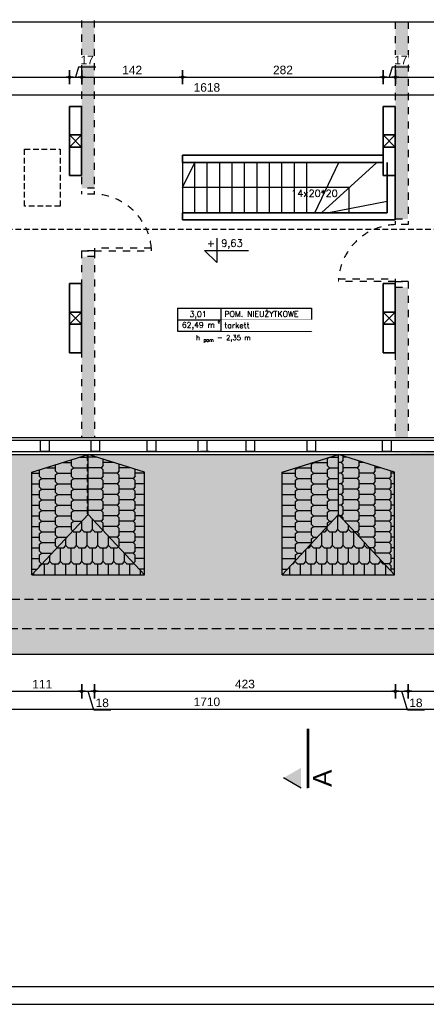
# Model space of a CAD drawing. Header units: millimetres. Extents: x 11979 to 37895, y 18730 to 47884.
# Tile 101 of 256: x 34666 to 35238, y 36047 to 37430. Entities that reach past the tile are written whole.
import ezdxf
from ezdxf.enums import TextEntityAlignment as Align

# ---------------------------------------------------------------- set-up
doc = ezdxf.new("R2010")
doc.units = ezdxf.units.MM
for name, pattern in [('4002', [2, 1, -1]), ('DASHED', [19.05, 12.7, -6.35]), ('egbb03_500', [1.5, 1, -0.5])]:
    doc.linetypes.add(name, pattern=pattern)
for name, color, linetype in [('-LI-WIDOK', 2, 'Continuous'), ('-MEBLE', 1, 'Continuous'), ('-RAMKA', 2, 'Continuous'), ('-SCIANY-DZIALOWE', 3, 'Continuous'), ('-TABELKA', 2, 'Continuous'), ('-WYMIAR', 8, 'Continuous'), ('_PROJEKTOWANE', 5, 'Continuous'), ('drzwi łuk', 1, 'Continuous'), ('PROJEKTOWANE', 5, 'Continuous')]:
    doc.layers.add(name, color=color, linetype=linetype)
for name, color, linetype, lineweight in [('-ŚCIANY DZIAŁOWE', 3, 'Continuous', 35), ('CIENKA - KRESKOWANIA', 254, 'Continuous', 0), ('CIENKA - OPISY', 2, 'Continuous', 25)]:
    doc.layers.add(name, color=color, linetype=linetype, lineweight=lineweight)
doc.layers.add('DO USU', color=7, linetype='Continuous', true_color=0x969696)
doc.styles.add('Arial Narrow', font='ARIALN.TTF')
doc.styles.add('SIMPLEX', font='simplex')
doc.styles.get("Standard").update_dxf_attribs({"font": 'arial.ttf'})
doc.dimstyles.new('CZA-KROPKA-50', dxfattribs={"dimtxt": 12, "dimasz": 1, "dimexe": 2, "dimexo": 25, "dimgap": 4, "dimtad": 1, "dimdec": 1, "dimrnd": 0.5, "dimzin": 9, "dimdsep": 46, "dimtxsty": 'Standard', "dimblk": 'CZA-KROPKA', "dimblk1": 'CZA-KROPKA', "dimblk2": 'CZA-KROPKA', "dimsah": 1, "dimcen": -20, "dimse1": 1, "dimse2": 1, "dimclrd": 8, "dimclre": 8, "dimclrt": 9, "dimadec": 0, "dimazin": 0, "dimtfac": 1, "dimtdec": 1, "dimtmove": 1, "dimatfit": 3, "dimldrblk": 'CZA-KROPKA', "dimfxl": 1, "dimtolj": 1, "dimtzin": 9, "dimarcsym": 0})
pattern_1 = [(0, (26107.5574, 21926.685), (2.0240625, 4.048125), [0, -4.048125])]

# ---------------------------------------------------------------- blocks, each defined once
blk = doc.blocks.new('CZA-KROPKA')
at = {"layer": '-WYMIAR', "linetype": 'ByBlock'}
for p, q in [((5, 0), (-5, 0)), ((0, 10), (0, -10))]:
    blk.add_line(p, q, dxfattribs=at)
at = {"layer": '-WYMIAR', "linetype": 'ByBlock', "const_width": 2.5}
blk.add_lwpolyline([(-1.25, 0, 1), (1.25, 0, 1)], format="xyb", close=True, dxfattribs=at)
blk = doc.blocks.new('*D2544')
at = {"layer": '-WYMIAR', "color": 8, "lineweight": -2}
blk.add_line((34312.4, 37349.7), (34735.4, 37349.7), dxfattribs=at)
at = {"layer": 'Defpoints', "color": 0}
for p in [(34311.4, 37427.5), (34736.4, 37349.7), (34736.4, 37308.5)]:
    blk.add_point(p, dxfattribs=at)
at = {"layer": '-WYMIAR', "color": 8, "lineweight": -2, "rotation": 180}
blk.add_blockref('CZA-KROPKA', (34311.4, 37349.7), dxfattribs=at)
at = {"layer": '-WYMIAR', "color": 8, "lineweight": -2}
blk.add_blockref('CZA-KROPKA', (34736.4, 37349.7), dxfattribs=at)
at = {"layer": '-WYMIAR', "color": 9, "insert": (34523.9, 37359.8), "char_height": 12, "attachment_point": 5, "bg_fill": 3, "box_fill_scale": 1.1, "bg_fill_color": 257, "bg_fill_transparency": 0}
blk.add_mtext('\\A1;425', dxfattribs=at)
blk = doc.blocks.new('*D2545')
at = {"layer": '-WYMIAR', "color": 8, "lineweight": -2}
for p, q in [((34749.1, 37363.7), (34744.9, 37349.7)), ((34773.1, 37363.7), (34749.1, 37363.7)), ((34737.4, 37349.7), (34752.4, 37349.7))]:
    blk.add_line(p, q, dxfattribs=at)
at = {"layer": 'Defpoints', "color": 0}
for p in [(34753.4, 37349.7), (34753.4, 37323.1), (34736.4, 37308.5)]:
    blk.add_point(p, dxfattribs=at)
at = {"layer": '-WYMIAR', "color": 8, "lineweight": -2, "rotation": 180}
blk.add_blockref('CZA-KROPKA', (34736.4, 37349.7), dxfattribs=at)
at = {"layer": '-WYMIAR', "color": 8, "lineweight": -2}
blk.add_blockref('CZA-KROPKA', (34753.4, 37349.7), dxfattribs=at)
at = {"layer": '-WYMIAR', "color": 9, "insert": (34761.1, 37373.8), "char_height": 12, "attachment_point": 5, "bg_fill": 3, "box_fill_scale": 1.1, "bg_fill_color": 257, "bg_fill_transparency": 0}
blk.add_mtext('\\A1;17', dxfattribs=at)
blk = doc.blocks.new('*D2546')
at = {"layer": '-WYMIAR', "color": 8, "lineweight": -2}
for p, q in [((35190.1, 37363.7), (35185.9, 37349.7)), ((35214.1, 37363.7), (35190.1, 37363.7)), ((35178.4, 37349.7), (35193.4, 37349.7))]:
    blk.add_line(p, q, dxfattribs=at)
at = {"layer": 'Defpoints', "color": 0}
for p in [(35194.4, 37349.7), (35177.4, 37308.5), (35194.4, 37308.5)]:
    blk.add_point(p, dxfattribs=at)
at = {"layer": '-WYMIAR', "color": 8, "lineweight": -2, "rotation": 180}
blk.add_blockref('CZA-KROPKA', (35177.4, 37349.7), dxfattribs=at)
at = {"layer": '-WYMIAR', "color": 8, "lineweight": -2}
blk.add_blockref('CZA-KROPKA', (35194.4, 37349.7), dxfattribs=at)
at = {"layer": '-WYMIAR', "color": 9, "insert": (35202.1, 37373.8), "char_height": 12, "attachment_point": 5, "bg_fill": 3, "box_fill_scale": 1.1, "bg_fill_color": 257, "bg_fill_transparency": 0}
blk.add_mtext('\\A1;17', dxfattribs=at)
blk = doc.blocks.new('*D2547')
at = {"layer": '-WYMIAR', "color": 8, "lineweight": -2}
blk.add_line((35195.4, 37349.7), (35533.4, 37349.7), dxfattribs=at)
at = {"layer": 'Defpoints', "color": 0}
for p in [(35534.4, 37349.7), (35534.4, 37349.7), (35194.4, 37308.5)]:
    blk.add_point(p, dxfattribs=at)
at = {"layer": '-WYMIAR', "color": 8, "lineweight": -2, "rotation": 180}
blk.add_blockref('CZA-KROPKA', (35194.4, 37349.7), dxfattribs=at)
at = {"layer": '-WYMIAR', "color": 8, "lineweight": -2}
blk.add_blockref('CZA-KROPKA', (35534.4, 37349.7), dxfattribs=at)
at = {"layer": '-WYMIAR', "color": 9, "insert": (35364.4, 37359.8), "char_height": 12, "attachment_point": 5, "bg_fill": 3, "box_fill_scale": 1.1, "bg_fill_color": 257, "bg_fill_transparency": 0}
blk.add_mtext('\\A1;340', dxfattribs=at)
blk = doc.blocks.new('*D2549')
at = {"layer": '-WYMIAR', "color": 8, "lineweight": -2}
blk.add_line((34121.4, 37325.1), (35737.4, 37325.1), dxfattribs=at)
at = {"layer": 'Defpoints', "color": 0}
for p in [(34120.4, 37325.1), (35738.4, 37325.1), (35738.4, 37308.5)]:
    blk.add_point(p, dxfattribs=at)
at = {"layer": '-WYMIAR', "color": 8, "lineweight": -2, "rotation": 180}
blk.add_blockref('CZA-KROPKA', (34120.4, 37325.1), dxfattribs=at)
at = {"layer": '-WYMIAR', "color": 8, "lineweight": -2}
blk.add_blockref('CZA-KROPKA', (35738.4, 37325.1), dxfattribs=at)
at = {"layer": '-WYMIAR', "color": 9, "insert": (34929.4, 37335.2), "char_height": 12, "attachment_point": 5, "bg_fill": 3, "box_fill_scale": 1.1, "bg_fill_color": 257, "bg_fill_transparency": 0}
blk.add_mtext('\\A1;1618', dxfattribs=at)
blk = doc.blocks.new('*D2550')
at = {"layer": '-WYMIAR', "color": 8, "lineweight": -2}
blk.add_line((34754.4, 37349.7), (34894.3, 37349.7), dxfattribs=at)
at = {"layer": 'Defpoints', "color": 0}
for p in [(34895.3, 37349.7), (34753.4, 37308.5), (34895.3, 37240)]:
    blk.add_point(p, dxfattribs=at)
at = {"layer": '-WYMIAR', "color": 8, "lineweight": -2, "rotation": 180}
blk.add_blockref('CZA-KROPKA', (34753.4, 37349.7), dxfattribs=at)
at = {"layer": '-WYMIAR', "color": 8, "lineweight": -2}
blk.add_blockref('CZA-KROPKA', (34895.3, 37349.7), dxfattribs=at)
at = {"layer": '-WYMIAR', "color": 9, "insert": (34824.4, 37359.7), "char_height": 12, "attachment_point": 5, "bg_fill": 3, "box_fill_scale": 1.1, "bg_fill_color": 257, "bg_fill_transparency": 0}
blk.add_mtext('\\A1;142', dxfattribs=at)
blk = doc.blocks.new('*D2551')
at = {"layer": '-WYMIAR', "color": 8, "lineweight": -2}
blk.add_line((34896.3, 37349.7), (35176.4, 37349.7), dxfattribs=at)
at = {"layer": 'Defpoints', "color": 0}
for p in [(35177.4, 37349.7), (34895.3, 37240), (35177.4, 37240)]:
    blk.add_point(p, dxfattribs=at)
at = {"layer": '-WYMIAR', "color": 8, "lineweight": -2, "rotation": 180}
blk.add_blockref('CZA-KROPKA', (34895.3, 37349.7), dxfattribs=at)
at = {"layer": '-WYMIAR', "color": 8, "lineweight": -2}
blk.add_blockref('CZA-KROPKA', (35177.4, 37349.7), dxfattribs=at)
at = {"layer": '-WYMIAR', "color": 9, "insert": (35036.4, 37359.8), "char_height": 12, "attachment_point": 5, "bg_fill": 3, "box_fill_scale": 1.1, "bg_fill_color": 257, "bg_fill_transparency": 0}
blk.add_mtext('\\A1;282', dxfattribs=at)
blk = doc.blocks.new('*D2771')
at = {"layer": '-WYMIAR', "color": 8, "lineweight": -2}
blk.add_line((34643.4, 36486.6), (34752.4, 36486.6), dxfattribs=at)
at = {"layer": 'Defpoints', "color": 0}
for p in [(34642.4, 36843.5), (34753.4, 36843.5), (34753.4, 36486.6)]:
    blk.add_point(p, dxfattribs=at)
at = {"layer": '-WYMIAR', "color": 8, "lineweight": -2, "rotation": 180}
blk.add_blockref('CZA-KROPKA', (34642.4, 36486.6), dxfattribs=at)
at = {"layer": '-WYMIAR', "color": 8, "lineweight": -2}
blk.add_blockref('CZA-KROPKA', (34753.4, 36486.6), dxfattribs=at)
at = {"layer": '-WYMIAR', "color": 9, "insert": (34697.9, 36496.6), "char_height": 12, "attachment_point": 5, "bg_fill": 3, "box_fill_scale": 1.1, "bg_fill_color": 257, "bg_fill_transparency": 0}
blk.add_mtext('\\A1;111', dxfattribs=at)
blk = doc.blocks.new('*D2772')
at = {"layer": '-WYMIAR', "color": 8, "lineweight": -2}
for p, q in [((34754.4, 36486.6), (34770.4, 36486.6)), ((34770.3, 36460.2), (34762.4, 36486.6)), ((34794.4, 36460.2), (34770.3, 36460.2))]:
    blk.add_line(p, q, dxfattribs=at)
at = {"layer": 'Defpoints', "color": 0}
for p in [(34753.4, 36843.5), (34771.4, 36843.5), (34771.4, 36486.6)]:
    blk.add_point(p, dxfattribs=at)
at = {"layer": '-WYMIAR', "color": 8, "lineweight": -2, "rotation": 180}
blk.add_blockref('CZA-KROPKA', (34753.4, 36486.6), dxfattribs=at)
at = {"layer": '-WYMIAR', "color": 8, "lineweight": -2}
blk.add_blockref('CZA-KROPKA', (34771.4, 36486.6), dxfattribs=at)
at = {"layer": '-WYMIAR', "color": 9, "insert": (34782.3, 36470.3), "char_height": 12, "attachment_point": 5, "bg_fill": 3, "box_fill_scale": 1.1, "bg_fill_color": 257, "bg_fill_transparency": 0}
blk.add_mtext('\\A1;18', dxfattribs=at)
blk = doc.blocks.new('*D2773')
at = {"layer": '-WYMIAR', "color": 8, "lineweight": -2}
blk.add_line((34772.4, 36486.6), (35193.4, 36486.6), dxfattribs=at)
at = {"layer": 'Defpoints', "color": 0}
for p in [(34771.4, 36843.5), (35194.4, 36843.5), (35194.4, 36486.6)]:
    blk.add_point(p, dxfattribs=at)
at = {"layer": '-WYMIAR', "color": 8, "lineweight": -2, "rotation": 180}
blk.add_blockref('CZA-KROPKA', (34771.4, 36486.6), dxfattribs=at)
at = {"layer": '-WYMIAR', "color": 8, "lineweight": -2}
blk.add_blockref('CZA-KROPKA', (35194.4, 36486.6), dxfattribs=at)
at = {"layer": '-WYMIAR', "color": 9, "insert": (34982.9, 36496.7), "char_height": 12, "attachment_point": 5, "bg_fill": 3, "box_fill_scale": 1.1, "bg_fill_color": 257, "bg_fill_transparency": 0}
blk.add_mtext('\\A1;423', dxfattribs=at)
blk = doc.blocks.new('*D2774')
at = {"layer": '-WYMIAR', "color": 8, "lineweight": -2}
for p, q in [((35195.4, 36486.6), (35211.4, 36486.6)), ((35211.3, 36460.2), (35203.4, 36486.6)), ((35235.4, 36460.2), (35211.3, 36460.2))]:
    blk.add_line(p, q, dxfattribs=at)
at = {"layer": 'Defpoints', "color": 0}
for p in [(35194.4, 36843.5), (35212.4, 36843.5), (35212.4, 36486.6)]:
    blk.add_point(p, dxfattribs=at)
at = {"layer": '-WYMIAR', "color": 8, "lineweight": -2, "rotation": 180}
blk.add_blockref('CZA-KROPKA', (35194.4, 36486.6), dxfattribs=at)
at = {"layer": '-WYMIAR', "color": 8, "lineweight": -2}
blk.add_blockref('CZA-KROPKA', (35212.4, 36486.6), dxfattribs=at)
at = {"layer": '-WYMIAR', "color": 9, "insert": (35223.3, 36470.3), "char_height": 12, "attachment_point": 5, "bg_fill": 3, "box_fill_scale": 1.1, "bg_fill_color": 257, "bg_fill_transparency": 0}
blk.add_mtext('\\A1;18', dxfattribs=at)
blk = doc.blocks.new('*D2775')
at = {"layer": '-WYMIAR', "color": 8, "lineweight": -2}
blk.add_line((35213.4, 36486.6), (35479.8, 36486.6), dxfattribs=at)
at = {"layer": 'Defpoints', "color": 0}
for p in [(35480.8, 36877), (35212.4, 36843.5), (35480.8, 36486.6)]:
    blk.add_point(p, dxfattribs=at)
at = {"layer": '-WYMIAR', "color": 8, "lineweight": -2, "rotation": 180}
blk.add_blockref('CZA-KROPKA', (35212.4, 36486.6), dxfattribs=at)
at = {"layer": '-WYMIAR', "color": 8, "lineweight": -2}
blk.add_blockref('CZA-KROPKA', (35480.8, 36486.6), dxfattribs=at)
at = {"layer": '-WYMIAR', "color": 9, "insert": (35346.6, 36496.7), "char_height": 12, "attachment_point": 5, "bg_fill": 3, "box_fill_scale": 1.1, "bg_fill_color": 257, "bg_fill_transparency": 0}
blk.add_mtext('\\A1;268.5', dxfattribs=at)
blk = doc.blocks.new('*D2780')
at = {"layer": '-WYMIAR', "color": 8, "lineweight": -2}
blk.add_line((34075.4, 36461.6), (35783.4, 36461.6), dxfattribs=at)
at = {"layer": 'Defpoints', "color": 0}
for p in [(34074.4, 36843.5), (35784.4, 36843.5), (35784.4, 36461.6)]:
    blk.add_point(p, dxfattribs=at)
at = {"layer": '-WYMIAR', "color": 8, "lineweight": -2, "rotation": 180}
blk.add_blockref('CZA-KROPKA', (34074.4, 36461.6), dxfattribs=at)
at = {"layer": '-WYMIAR', "color": 8, "lineweight": -2}
blk.add_blockref('CZA-KROPKA', (35784.4, 36461.6), dxfattribs=at)
at = {"layer": '-WYMIAR', "color": 9, "insert": (34929.4, 36471.7), "char_height": 12, "attachment_point": 5, "bg_fill": 3, "box_fill_scale": 1.1, "bg_fill_color": 257, "bg_fill_transparency": 0}
blk.add_mtext('\\A1;1710', dxfattribs=at)
blk = doc.blocks.new('fdfdssd')
at = {"layer": '-RAMKA', "color": 2}
blk.add_line((18442, 18341), (21262, 18341), dxfattribs=at)
at = {"layer": '-RAMKA', "color": 8}
blk.add_line((18317, 18316), (21287, 18316), dxfattribs=at)

msp = doc.modelspace()

# ---------------------------------------------------------------- hatches: boundary and pattern name
at = {"layer": '-SCIANY-DZIALOWE', "true_color": 0xaf4318}
h = msp.add_hatch(color=34, dxfattribs=at)
h.dxf.hatch_style = 1
h.paths.add_polyline_path([(34683.51, 37620.55), (34841.51, 37620.55), (34841.51, 37576.55), (34841.51, 37476.55), (34762.51, 37451.49), (34818.72, 37451.49), (35114.42, 37451.49), (35035.42, 37476.55), (35035.42, 37620.55), (35193.42, 37620.55), (35193.42, 37576.55), (35193.42, 37476.55), (35114.42, 37451.49), (35168.55, 37451.49), (35738.37, 37451.49), (35738.37, 37654.99), (34120.37, 37654.99), (34120.37, 37451.49), (34762.51, 37451.49), (34683.51, 37476.55)], flags=16)
h.paths.add_polyline_path([(34841.51, 37620.55), (34819.51, 37620.55), (34683.51, 37620.55), (34762.51, 37536.02)], flags=0)
h.paths.add_polyline_path([(34762.51, 37536.02), (34683.51, 37620.55), (34683.51, 37476.55), (34762.51, 37451.49)], flags=16)
h.paths.add_polyline_path([(34841.51, 37576.55), (34841.51, 37620.55), (34762.51, 37536.02), (34762.51, 37451.49), (34841.51, 37476.55)], flags=0)
h.paths.add_polyline_path([(35035.42, 37620.55), (35035.42, 37476.55), (35114.42, 37451.49), (35114.42, 37536.02)], flags=0)
h.paths.add_polyline_path([(35193.42, 37620.55), (35171.42, 37620.55), (35035.42, 37620.55), (35114.42, 37536.02)], flags=0)
h.paths.add_polyline_path([(35193.42, 37576.55), (35193.42, 37620.55), (35114.42, 37536.02), (35114.42, 37451.49), (35193.42, 37476.55)], flags=0)
h.paths.add_polyline_path([(35779.37, 37695.99), (34079.37, 37695.99), (34079.37, 37451.49), (34120.37, 37451.49), (34120.37, 37654.99), (35738.37, 37654.99), (35738.37, 37451.49), (35779.37, 37451.49)], flags=17)
h.paths.add_polyline_path([(35784.37, 37731.99), (34074.37, 37731.99), (34074.37, 37451.49), (34079.37, 37451.49), (34079.37, 37695.99), (35779.37, 37695.99), (35779.37, 37451.49), (35784.37, 37451.49)])
h.paths.add_polyline_path([(34683.51, 36794.43), (34762.51, 36819.49), (34120.37, 36819.49), (34120.37, 36615.99), (35738.37, 36615.99), (35738.37, 36819.49), (35168.55, 36819.49), (35114.42, 36819.49), (35193.42, 36794.43), (35193.42, 36694.43), (35193.42, 36650.43), (35171.42, 36650.43), (35035.42, 36650.43), (35035.42, 36794.43), (35114.42, 36819.49), (34818.72, 36819.49), (34762.51, 36819.49), (34841.51, 36794.43), (34841.51, 36694.43), (34841.51, 36650.43), (34819.51, 36650.43), (34683.51, 36650.43)], flags=16)
h.paths.add_polyline_path([(35784.37, 36843.49), (35784.37, 36819.49), (35779.37, 36819.49), (35779.37, 36943.49), (35779.37, 36843.49), (35779.37, 36574.99), (34079.37, 36574.99), (34079.17, 36820.26), (34074.17, 36820.26), (34074.37, 36843.49), (34074.37, 36538.99), (35784.37, 36538.99)])
h.paths.add_polyline_path([(35779.37, 36819.49), (35738.37, 36819.49), (35738.37, 36615.99), (34120.37, 36615.99), (34120.37, 36819.49), (34079.37, 36819.49), (34079.37, 36574.99), (35779.37, 36574.99)], flags=17)
h.paths.add_polyline_path([(35193.42, 36794.43), (35114.42, 36819.49), (35114.42, 36734.96), (35193.42, 36650.43), (35193.42, 36694.43)], flags=17)
h.paths.add_polyline_path([(35114.42, 36734.96), (35035.42, 36650.43), (35193.42, 36650.43)], flags=16)
h.paths.add_polyline_path([(35114.42, 36819.49), (35035.42, 36794.43), (35035.42, 36650.43), (35114.42, 36734.96)], flags=17)
h.paths.add_polyline_path([(34762.51, 36819.49), (34683.51, 36794.43), (34683.51, 36650.43), (34762.51, 36734.96)], flags=17)
h.paths.add_polyline_path([(34762.51, 36734.96), (34683.51, 36650.43), (34841.51, 36650.43)], flags=16)
h.paths.add_polyline_path([(34841.51, 36794.43), (34762.51, 36819.49), (34762.51, 36734.96), (34841.51, 36650.43), (34841.51, 36694.43)], flags=17)
at = {"layer": '-WYMIAR'}
h = msp.add_hatch(dxfattribs=at)
h.set_pattern_fill('DACHOWKA', color=256)
h.set_pattern_definition([(0, (478100.68, 37407.676), (0, 45), [9, -6]), (0, (478108.18, 37430.176), (0, 45), [9, -6]), (90, (478097.681, 37410.676), (-15, 9e-16), [19.5, -25.5]), (90, (478105.181, 37433.176), (-15, 9e-16), [19.5, -25.5]), (45, (478109.68, 37407.676), (-22.4999964, 22.4999964), [4.2426, -27.5772]), (45, (478124.68, 37407.676), (-22.4999964, 22.4999964), [4.2426, -27.5772]), (45, (478139.68, 37407.676), (-22.4999964, 22.4999964), [4.2426, -27.5772]), (135, (478100.68, 37407.676), (-22.4999964, -22.4999964), [4.2426, -27.5772]), (135, (478115.68, 37407.676), (-22.4999964, -22.4999964), [4.2426, -27.5772]), (135, (478130.68, 37407.676), (-22.4999964, -22.4999964), [4.2426, -27.5772])])
h.paths.add_polyline_path([(34613.95, 39265.95), (34116.95, 39265.95), (34116.95, 39204.41), (34613.95, 39204.41)])
h.paths.add_polyline_path([(34638.95, 39265.95), (34613.95, 39265.95), (34613.95, 39204.41), (34638.95, 39204.41)])
h.paths.add_polyline_path([(34759.08, 39213.29), (34759.08, 39238.85), (34702.08, 39238.85), (34680.08, 39238.85), (34680.08, 39265.95), (34638.95, 39265.95), (34638.95, 39204.41), (34745.33, 39204.27, -0.0547532), (34746.95, 39207.12, -0.2399327)])
h.paths.add_polyline_path([(35112.28, 39213.29), (35112.52, 39238.85), (35053.99, 39238.85), (35031.99, 39238.85), (35031.99, 39265.95), (34838.08, 39265.95), (34838.08, 39238.85), (34816.08, 39238.85), (34759.08, 39238.85), (34759.08, 39213.29, -0.2127231), (34770.24, 39208.32, -0.0783555), (34772.78, 39204.41), (35098.58, 39204.41, -0.0822669), (35101.28, 39208.5, -0.2086643)])
h.paths.add_polyline_path([(35382.95, 39265.95), (35189.99, 39265.95), (35189.99, 39238.85), (35167.99, 39238.85), (35112.52, 39238.85), (35112.28, 39213.29, -0.2413705), (35124.46, 39207.05, -0.0524551), (35126.01, 39204.33), (35382.95, 39204.41)])
h.paths.add_polyline_path([(35402.35, 39265.95), (35382.95, 39265.95), (35382.95, 39204.41), (35402.35, 39204.41)])
h.paths.add_polyline_path([(34680.08, 36793.77), (34759.08, 36818.82), (34116.95, 36818.82), (34116.95, 36615.32), (35734.95, 36615.32), (35734.95, 36818.82), (35165.13, 36818.82), (35110.99, 36818.82), (35189.99, 36793.77), (35189.99, 36693.77), (35189.99, 36649.77), (35167.99, 36649.77), (35031.99, 36649.77), (35031.99, 36793.77), (35110.99, 36818.82), (34815.3, 36818.82), (34759.08, 36818.82), (34838.08, 36793.77), (34838.08, 36693.77), (34838.08, 36649.77), (34816.08, 36649.77), (34680.08, 36649.77)])
h.paths.add_polyline_path([(35775.95, 36818.82), (35734.95, 36818.82), (35734.95, 36615.32), (34116.95, 36615.32), (34116.95, 36818.82), (34075.95, 36818.82), (34075.95, 36574.32), (35775.95, 36574.32)])
h.paths.add_polyline_path([(35780.95, 36842.82), (35780.95, 37038.82), (35775.95, 37038.82), (35775.95, 36942.82), (35775.95, 36842.82), (35775.95, 36574.32), (34075.95, 36574.32), (34075.95, 37038.82), (34070.95, 37038.82), (34070.95, 36842.82), (34070.95, 36538.32), (35780.95, 36538.32)])
at = {"layer": 'DO USU', "linetype": '4002', "ltscale": 10}
h = msp.add_hatch(dxfattribs=at)
h.set_pattern_fill('DOTS', color=256, scale=2.55)
h.set_pattern_definition(pattern_1)
h.paths.add_polyline_path([(34771.37, 36843.49), (34771.37, 37097.49), (34753.37, 37097.49), (34753.37, 36843.49)])
h.paths.add_polyline_path([(34753.37, 37193.49), (34771.37, 37193.49), (34771.37, 37427.49), (34753.37, 37427.49)])
h = msp.add_hatch(dxfattribs=at)
h.set_pattern_fill('DOTS', color=256, scale=2.55)
h.set_pattern_definition(pattern_1)
h.paths.add_polyline_path([(35194.37, 37150.49), (35212.37, 37150.47), (35212.37, 37427.49), (35194.37, 37427.49)])
h.paths.add_polyline_path([(35212.37, 36843.49), (35212.37, 37054.49), (35194.37, 37054.49), (35194.37, 37019.49), (35194.37, 37002.49), (35194.37, 36843.49), (35212.37, 36843.49)])
at = {"layer": 'drzwi łuk', "ltscale": 0.5}
for points in [[(35070.63, 36433.76), (35070.64, 36350.66), (35073.48, 36350.66), (35073.58, 36433.77)], [(35037.22, 36364.84), (35061.77, 36379.01), (35061.77, 36350.66)]]:
    msp.add_hatch(color=256, dxfattribs=at).paths.add_polyline_path(points)

# ---------------------------------------------------------------- linework, layer by layer
at = {"layer": '-LI-WIDOK'}
for p, q in [((34079.37, 37427.49), (34796.72, 37427.49)), ((34796.72, 37427.49), (35146.55, 37427.49)), ((35146.55, 37427.49), (35779.37, 37427.49)), ((34079.37, 36843.49), (34728.29, 36843.49)), ((34079.37, 36839.49), (34728.29, 36839.49)), ((34695.53, 36823.49), (34695.53, 36839.49)), ((34695.53, 36839.49), (34707.53, 36839.49)), ((34707.53, 36839.49), (34707.53, 36823.49)), ((34728.29, 36843.49), (35082.28, 36843.49)), ((34728.29, 36839.49), (35082.28, 36839.49)), ((34766.64, 36823.49), (34766.64, 36839.49)), ((34766.64, 36839.49), (34778.64, 36839.49)), ((34778.64, 36839.49), (34778.64, 36823.49)), ((34845.53, 36823.49), (34845.53, 36839.49)), ((34845.53, 36839.49), (34857.53, 36839.49)), ((34857.53, 36839.49), (34857.53, 36823.49)), ((34917.37, 36823.49), (34917.37, 36839.49)), ((34920.53, 36839.49), (34932.53, 36839.49)), ((34929.37, 36839.49), (34929.37, 36823.49)), ((34984.53, 36823.49), (34984.53, 36839.49)), ((34984.53, 36839.49), (34996.53, 36839.49)), ((34996.53, 36839.49), (34996.53, 36823.49)), ((35070.28, 36823.49), (35070.28, 36839.49)), ((35070.28, 36839.49), (35082.28, 36839.49)), ((35082.28, 36843.49), (35150.28, 36843.49)), ((35082.28, 36839.49), (35779.37, 36839.49)), ((35082.28, 36839.49), (35082.28, 36823.49)), ((35150.28, 36843.49), (35779.37, 36843.49)), ((35176.53, 36823.49), (35176.53, 36839.49)), ((35176.53, 36839.49), (35188.53, 36839.49)), ((35188.53, 36839.49), (35188.53, 36823.49)), ((34079.37, 36823.49), (34814.72, 36823.49)), ((34079.37, 36819.49), (34818.72, 36819.49)), ((34707.53, 36823.49), (34695.53, 36823.49)), ((34778.64, 36823.49), (34766.64, 36823.49)), ((34814.72, 36823.49), (35168.28, 36823.49)), ((34818.72, 36819.49), (35168.55, 36819.49)), ((34857.53, 36823.49), (34845.53, 36823.49)), ((34932.53, 36823.49), (34920.53, 36823.49)), ((34996.53, 36823.49), (34984.53, 36823.49)), ((35082.28, 36823.49), (35070.28, 36823.49)), ((35168.28, 36823.49), (35779.37, 36823.49)), ((35168.55, 36819.49), (35779.37, 36819.49)), ((35188.53, 36823.49), (35176.53, 36823.49)), ((34074.37, 36538.99), (35784.37, 36538.99))]:
    msp.add_line(p, q, dxfattribs=at)
at = {"layer": '-LI-WIDOK', "linetype": 'DASHED'}
for p, q in [((34120.37, 36615.99), (35738.37, 36615.99)), ((34079.37, 36574.99), (35779.37, 36574.99))]:
    msp.add_line(p, q, dxfattribs=at)
at = {"layer": '-MEBLE'}
for p, q in [((34895.36, 37194.49), (34912.44, 37229.99)), ((35129.51, 37194.49), (34895.36, 37194.49)), ((35129.51, 37158.99), (35129.51, 37194.49)), ((34943.33, 37123.45), (34943.33, 37089.17)), ((34926.19, 37106.31), (34988.18, 37106.31)), ((34926.19, 37106.31), (34943.33, 37089.17))]:
    msp.add_line(p, q, dxfattribs=at)
at = {"layer": '-TABELKA'}
for p, q in [((34895.35, 37229.99), (34895.37, 37158.99)), ((34912.44, 37159), (34912.44, 37229.99)), ((34929.94, 37159), (34929.94, 37229.99)), ((34947.44, 37159), (34947.44, 37229.99)), ((34964.94, 37159), (34964.94, 37229.99)), ((34982.44, 37159), (34982.44, 37229.99)), ((34999.94, 37159), (34999.94, 37229.99)), ((35017.44, 37159), (35017.44, 37229.99)), ((35034.94, 37158.99), (35034.94, 37229.99)), ((35052.44, 37158.99), (35052.44, 37229.99)), ((35069.94, 37158.99), (35069.94, 37229.99)), ((35081.21, 37158.99), (35115.17, 37229.99)), ((35090.52, 37158.99), (35168.51, 37229.99)), ((35098.65, 37158.99), (35182.77, 37175.38))]:
    msp.add_line(p, q, dxfattribs=at)
at = {"layer": '-WYMIAR', "linetype": 'egbb03_500', "ltscale": 8}
for p, q in [((34673.11, 37168.52), (34673.11, 37248.52)), ((34673.11, 37248.52), (34723.11, 37248.52)), ((34723.11, 37248.52), (34723.11, 37168.52)), ((34723.11, 37168.52), (34673.11, 37168.52)), ((35784.37, 37135.49), (34074.37, 37135.49))]:
    msp.add_line(p, q, dxfattribs=at)
at = {"layer": '-ŚCIANY DZIAŁOWE'}
for p, q in [((34736.37, 37251.49), (34736.37, 37268.49)), ((34736.37, 37268.49), (34753.37, 37268.49)), ((34744.87, 37268.49), (34753.37, 37268.49)), ((34753.37, 37268.49), (34753.37, 37251.49)), ((35185.87, 37268.49), (35177.37, 37268.49)), ((35177.37, 37268.49), (35177.37, 37251.49)), ((35194.37, 37268.49), (35177.37, 37268.49)), ((35194.37, 37251.49), (35194.37, 37268.49)), ((34753.37, 37251.49), (34736.37, 37251.49)), ((34736.37, 37211.49), (34736.37, 37251.49)), ((34895.35, 37239.99), (35177.37, 37239.99)), ((34895.35, 37239.99), (34895.35, 37229.99)), ((35177.37, 37251.49), (35194.37, 37251.49)), ((35194.37, 37211.49), (35194.37, 37251.49)), ((35194.37, 37239.99), (35194.37, 37148.99)), ((34895.35, 37229.99), (35177.37, 37229.99)), ((35182.77, 37158.99), (35182.77, 37229.99)), ((34736.37, 37211.49), (34753.37, 37211.49)), ((35177.37, 37211.49), (35194.37, 37211.49)), ((34895.37, 37158.99), (35182.77, 37158.99)), ((34895.37, 37148.99), (34895.37, 37158.99)), ((34895.37, 37148.99), (35194.37, 37148.99)), ((34736.37, 37059.49), (34753.37, 37059.49)), ((34736.37, 37059.49), (34736.37, 37019.49)), ((34753.37, 37059.49), (34753.37, 37019.49)), ((35177.37, 37059.49), (35194.37, 37059.49)), ((35177.37, 37059.49), (35177.37, 37019.49)), ((35194.37, 37059.49), (35194.37, 37019.49)), ((34753.37, 37019.49), (34736.37, 37019.49)), ((34736.37, 37019.49), (34736.37, 37002.49)), ((34736.37, 37019.49), (34753.37, 37002.49)), ((34736.37, 37002.49), (34753.37, 37019.49)), ((34753.37, 37002.49), (34753.37, 37019.49)), ((35177.37, 37002.49), (35177.37, 37019.49)), ((35177.37, 37019.49), (35194.37, 37019.49)), ((35177.37, 37019.49), (35194.37, 37002.49)), ((35177.37, 37002.49), (35194.37, 37019.49)), ((35194.37, 37019.49), (35194.37, 37002.49)), ((34736.37, 37002.49), (34753.37, 37002.49)), ((34744.87, 37002.49), (34736.37, 37002.49)), ((34753.37, 37002.49), (34736.37, 37002.49)), ((34736.37, 36962.49), (34736.37, 37002.49)), ((34744.87, 37002.49), (34753.37, 37002.49)), ((34753.37, 36962.49), (34753.37, 37002.49)), ((35185.87, 37002.49), (35177.37, 37002.49)), ((35194.37, 37002.49), (35177.37, 37002.49)), ((35177.37, 36962.49), (35177.37, 37002.49)), ((35194.37, 36962.49), (35194.37, 37002.49)), ((34736.37, 36962.49), (34753.37, 36962.49)), ((35177.37, 36962.49), (35194.37, 36962.49))]:
    msp.add_line(p, q, dxfattribs=at)
at = {"layer": 'CIENKA - KRESKOWANIA', "linetype": 'DASHED', "ltscale": 0.5}
msp.add_line((35114.37, 37062.49), (35114.37, 37066.49), dxfattribs=at)
at = {"layer": 'DO USU', "linetype": '4002', "ltscale": 10}
for p, q in [((34753.37, 37429.49), (34753.37, 37185.49)), ((35194.37, 37427.49), (35194.37, 37142.49)), ((35212.37, 37427.49), (35212.37, 37142.49)), ((34771.37, 37193.49), (34753.37, 37193.49)), ((34771.37, 37185.49), (34753.37, 37185.49)), ((34771.37, 37185.49), (34760.76, 37185.49)), ((35194.37, 37150.49), (35212.37, 37150.47)), ((35212.37, 37142.49), (35194.37, 37142.49)), ((34753.37, 37105.49), (34753.37, 36843.49)), ((34753.37, 37105.49), (34771.37, 37105.49)), ((34771.37, 37105.49), (34760.76, 37105.49)), ((34851.37, 37109.49), (34771.37, 37109.49)), ((34771.37, 37109.49), (34771.37, 37105.49)), ((34771.37, 37105.49), (34771.37, 36843.49)), ((34771.37, 37105.49), (34851.37, 37105.49)), ((34851.37, 37105.49), (34851.37, 37109.49)), ((34771.37, 37097.49), (34753.37, 37097.49)), ((35114.37, 37066.49), (35194.37, 37066.49)), ((35194.37, 37062.49), (35114.37, 37062.49)), ((35194.37, 37066.49), (35194.37, 37062.49)), ((35194.37, 37062.49), (35194.37, 36843.49)), ((35212.37, 37062.49), (35194.37, 37062.49)), ((35194.37, 37062.49), (35212.37, 37062.49)), ((35212.37, 37062.49), (35212.37, 36843.49)), ((35194.37, 37054.49), (35212.37, 37054.49))]:
    msp.add_line(p, q, dxfattribs=at)
for centre, start, end in [((34768.31, 37102.16), 5.04337, 87.89402), ((35197.43, 37059.16), 92.10598, 174.95663)]:
    msp.add_arc(centre, 83.39, start, end, dxfattribs=at)
at = {"layer": 'drzwi łuk', "ltscale": 0.5}
for p, q in [((34888, 37024.85), (35076.59, 37024.85)), ((34888, 37024.85), (34888, 36992.85)), ((34949.07, 37024.85), (34949.07, 36992.85)), ((35076.59, 37024.85), (35076.59, 36992.85)), ((34888, 37008.85), (35076.59, 37008.85)), ((34888, 36992.85), (35076.59, 36992.85)), ((35070.63, 36433.76), (35070.64, 36350.66)), ((35072.58, 36350.73), (35072.68, 36433.83)), ((35061.77, 36350.66), (35037.22, 36364.84))]:
    msp.add_line(p, q, dxfattribs=at)

# ---------------------------------------------------------------- texts
at = {"layer": '-LI-WIDOK', "style": 'SIMPLEX'}
for s, p in [('+', (34935.21, 37116.07)), ('9,63', (34964.69, 37114.92))]:
    msp.add_text(s, height=10, dxfattribs=at).set_placement(p, align=Align.MIDDLE)
for s, height, p in [('3,01', 8, (34917.16, 37016.69)), ('62,49 m', 8, (34917.46, 37001.49)), ('2', 3, (34946.22, 37005.69))]:
    msp.add_text(s, height=height, dxfattribs=at).set_placement(p, align=Align.MIDDLE_CENTER)
at = {"layer": '-LI-WIDOK', "insert": (34954.07, 37016.85), "char_height": 8, "width": 172.5953, "attachment_point": 4, "style": 'SIMPLEX'}
msp.add_mtext('POM. NIEUŻYTKOWE', dxfattribs=at)
at = {"layer": '-RAMKA', "color": 2, "insert": (35078.79, 36352.28), "char_height": 25.92, "attachment_point": 1, "rotation": 90, "style": 'Arial Narrow'}
msp.add_mtext('{\\fArial|b0|i0|c238|p34;A}', dxfattribs=at)
at = {"layer": 'CIENKA - OPISY', "style": 'SIMPLEX'}
msp.add_text('14x20*20', height=10, dxfattribs=at).set_placement((35080.67, 37186.38), align=Align.MIDDLE_CENTER)

# ---------------------------------------------------------------- next in the draw order: texts
at = {"layer": '-LI-WIDOK', "insert": (34914.19, 36987.17), "char_height": 7, "width": 126.3737, "attachment_point": 1, "style": 'SIMPLEX', "bg_fill": 2}
msp.add_mtext('\\A1;h {\\H0.7x;\\S^ pom;} - 2,35 m', dxfattribs=at)
at = {"layer": 'PROJEKTOWANE', "insert": (34954.07, 37000.85), "char_height": 8, "width": 147.6436, "attachment_point": 4, "style": 'SIMPLEX', "bg_fill": 2}
msp.add_mtext('tarkett', dxfattribs=at)

# ---------------------------------------------------------------- next in the draw order: dimensions: what is measured, and where the dimension line sits
at = {"layer": '-WYMIAR'}
for base, p1, p2, picture, middle in [((34736.37, 37349.72), (34311.37, 37427.49), (34736.37, 37308.49), '*D2544', (34523.87, 37359.84)), ((35194.37, 37349.72), (35177.37, 37308.49), (35194.37, 37308.49), '*D2546', (35194.08, 37373.77)), ((34753.37, 36486.58), (34642.37, 36843.49), (34753.37, 36843.49), '*D2771', (34697.87, 36496.6))]:
    dim = msp.add_linear_dim(base=base, p1=p1, p2=p2, dimstyle='CZA-KROPKA-50', override={"dimfxl": 0, "dimfxlon": 1, "dimtfill": 1}, dxfattribs=at)
    dim.commit()
    dim.dimension.update_dxf_attribs({"geometry": picture, "text_midpoint": middle})

# ---------------------------------------------------------------- next in the draw order: dimensions: what is measured, and where the dimension line sits
for base, p1, p2, picture, middle in [((34753.37, 37349.72), (34736.37, 37308.49), (34753.37, 37323.06), '*D2545', (34753.08, 37373.77)), ((35534.37, 37349.72), (35194.37, 37308.49), (35534.37, 37349.72), '*D2547', (35364.37, 37359.85)), ((34771.37, 36486.58), (34753.37, 36843.49), (34771.37, 36843.49), '*D2772', (34774.28, 36470.33))]:
    dim = msp.add_linear_dim(base=base, p1=p1, p2=p2, dimstyle='CZA-KROPKA-50', override={"dimfxl": 0, "dimfxlon": 1, "dimtfill": 1}, dxfattribs=at)
    dim.commit()
    dim.dimension.update_dxf_attribs({"geometry": picture, "text_midpoint": middle})

# ---------------------------------------------------------------- next in the draw order: dimensions: what is measured, and where the dimension line sits
for base, p1, p2, picture, middle in [((35738.37, 37325.06), (34120.37, 37325.06), (35738.37, 37308.49), '*D2549', (34929.37, 37335.19)), ((35194.37, 36486.58), (34771.37, 36843.49), (35194.37, 36843.49), '*D2773', (34982.87, 36496.71))]:
    dim = msp.add_linear_dim(base=base, p1=p1, p2=p2, dimstyle='CZA-KROPKA-50', override={"dimfxl": 0, "dimfxlon": 1, "dimtfill": 1}, dxfattribs=at)
    dim.commit()
    dim.dimension.update_dxf_attribs({"geometry": picture, "text_midpoint": middle})

# ---------------------------------------------------------------- next in the draw order: linework, layer by layer
at = {"layer": '-ŚCIANY DZIAŁOWE'}
for p, q in [((34736.37, 37308.49), (34736.37, 37268.49)), ((35194.37, 37308.49), (35194.37, 37268.49))]:
    msp.add_line(p, q, dxfattribs=at)

# ---------------------------------------------------------------- next in the draw order: dimensions: what is measured, and where the dimension line sits
at = {"layer": '-WYMIAR'}
for base, p1, p2, picture, middle in [((34895.35, 37349.72), (34753.37, 37308.49), (34895.35, 37239.99), '*D2550', (34824.36, 37359.74)), ((35212.37, 36486.58), (35194.37, 36843.49), (35212.37, 36843.49), '*D2774', (35215.28, 36470.33))]:
    dim = msp.add_linear_dim(base=base, p1=p1, p2=p2, dimstyle='CZA-KROPKA-50', override={"dimfxl": 0, "dimfxlon": 1, "dimtfill": 1}, dxfattribs=at)
    dim.commit()
    dim.dimension.update_dxf_attribs({"geometry": picture, "text_midpoint": middle})

# ---------------------------------------------------------------- next in the draw order: linework, layer by layer
at = {"layer": '-ŚCIANY DZIAŁOWE'}
for p, q in [((34736.37, 37308.49), (34753.37, 37308.49)), ((34753.37, 37308.49), (34753.37, 37268.49)), ((34736.37, 37268.49), (34753.37, 37251.49)), ((34736.37, 37251.49), (34753.37, 37268.49)), ((34744.87, 37251.49), (34736.37, 37251.49)), ((34753.37, 37251.49), (34736.37, 37251.49)), ((34753.37, 37211.49), (34753.37, 37251.49))]:
    msp.add_line(p, q, dxfattribs=at)
at = {"layer": 'DO USU', "linetype": '4002', "ltscale": 10}
msp.add_line((34770.97, 37429.49), (34770.97, 37185.49), dxfattribs=at)

# ---------------------------------------------------------------- next in the draw order: dimensions: what is measured, and where the dimension line sits
at = {"layer": '-WYMIAR'}
for base, p1, p2, picture, middle in [((35177.37, 37349.72), (34895.35, 37239.99), (35177.37, 37239.99), '*D2551', (35036.36, 37359.84)), ((35480.77, 36486.58), (35212.37, 36843.49), (35480.77, 36876.99), '*D2775', (35346.57, 36496.71))]:
    dim = msp.add_linear_dim(base=base, p1=p1, p2=p2, dimstyle='CZA-KROPKA-50', override={"dimfxl": 0, "dimfxlon": 1, "dimtfill": 1}, dxfattribs=at)
    dim.commit()
    dim.dimension.update_dxf_attribs({"geometry": picture, "text_midpoint": middle})

# ---------------------------------------------------------------- next in the draw order: linework, layer by layer
at = {"layer": '-ŚCIANY DZIAŁOWE'}
for p, q in [((35177.37, 37308.49), (35194.37, 37308.49)), ((35177.37, 37308.49), (35177.37, 37268.49)), ((35177.37, 37268.49), (35194.37, 37251.49)), ((35177.37, 37251.49), (35194.37, 37268.49)), ((35185.87, 37251.49), (35177.37, 37251.49)), ((35194.37, 37251.49), (35177.37, 37251.49)), ((35177.37, 37211.49), (35177.37, 37251.49))]:
    msp.add_line(p, q, dxfattribs=at)

# ---------------------------------------------------------------- next in the draw order: dimensions: what is measured, and where the dimension line sits
at = {"layer": '-WYMIAR'}
dim = msp.add_linear_dim(base=(35784.37, 36461.58), p1=(34074.37, 36843.49), p2=(35784.37, 36843.49), dimstyle='CZA-KROPKA-50', override={"dimfxl": 0, "dimfxlon": 1, "dimtfill": 1}, dxfattribs=at)
dim.commit()
dim.dimension.update_dxf_attribs({"geometry": '*D2780', "text_midpoint": (34929.37, 36471.71)})

# ---------------------------------------------------------------- next in the draw order: hatches: boundary and pattern name
h = msp.add_hatch(dxfattribs=at)
h.set_pattern_fill('DACHOWKA', color=256)
h.set_pattern_definition([(0, (478104.103, 34819.263), (0, 45), [9, -6]), (0, (478111.603, 34841.763), (0, 45), [9, -6]), (90, (478101.103, 34822.263), (-15, 9e-16), [19.5, -25.5]), (90, (478108.603, 34844.763), (-15, 9e-16), [19.5, -25.5]), (45, (478113.103, 34819.263), (-22.4999964, 22.4999964), [4.2426, -27.5772]), (45, (478128.103, 34819.263), (-22.4999964, 22.4999964), [4.2426, -27.5772]), (45, (478143.103, 34819.263), (-22.4999964, 22.4999964), [4.2426, -27.5772]), (135, (478104.103, 34819.263), (-22.4999964, -22.4999964), [4.2426, -27.5772]), (135, (478119.103, 34819.263), (-22.4999964, -22.4999964), [4.2426, -27.5772]), (135, (478134.103, 34819.263), (-22.4999964, -22.4999964), [4.2426, -27.5772])])
h.paths.add_polyline_path([(35727.37, 36819.49), (35405.77, 36819.49), (35363.73, 36823.49), (35685.33, 36823.49)])
h.paths.add_polyline_path([(35779.37, 36819.49), (35738.37, 36819.49), (35316.53, 36823.49), (35134.84, 36819.49, -9.1776774), (35097.44, 36819.49), (34777.78, 36814.65, -10.132326), (34743.61, 36813.5), (34120.37, 36819.49), (34120.37, 36819.49), (34079.37, 36819.49), (34079.37, 36574.99), (35779.37, 36574.99)])
h.paths.add_polyline_path([(35784.37, 36701.54), (35784.37, 36943.49), (35779.37, 36943.49), (35779.37, 36701.54), (35779.37, 36574.99), (34079.37, 36574.99), (34079.37, 36984.49), (34074.37, 36984.49), (34074.37, 36538.99), (35784.37, 36538.99)])
h.paths.add_polyline_path([(35648.19, 36584.6), (35648.19, 36585.12), (35623.46, 36585.12), (35623.46, 36584.6)], flags=16)
h = msp.add_hatch(dxfattribs=at)
h.set_pattern_fill('DACHOWKA', color=256, angle=270)
h.set_pattern_definition([(270, (478101.103, 37405.345), (45, -8e-15), [9, -6]), (270, (478123.603, 37397.845), (45, -8e-15), [9, -6]), (0, (478104.103, 37408.345), (4e-15, 15), [19.5, -25.5]), (0, (478126.603, 37400.845), (4e-15, 15), [19.5, -25.5]), (315, (478101.103, 37396.345), (22.4999964, 22.4999964), [4.2426, -27.5772]), (315, (478101.103, 37381.345), (22.4999964, 22.4999964), [4.2426, -27.5772]), (315, (478101.103, 37366.345), (22.4999964, 22.4999964), [4.2426, -27.5772]), (45, (478101.103, 37405.345), (-22.4999964, 22.4999964), [4.2426, -27.5772]), (45, (478101.103, 37390.345), (-22.4999964, 22.4999964), [4.2426, -27.5772]), (45, (478101.103, 37375.345), (-22.4999964, 22.4999964), [4.2426, -27.5772])])
h.paths.add_polyline_path([(35035.42, 36650.43), (35114.42, 36734.96), (35114.42, 36819.49), (35035.42, 36794.43)])
h.paths.add_polyline_path([(34683.51, 36650.43), (34762.51, 36734.96), (34762.51, 36819.49), (34683.51, 36794.43)])
h = msp.add_hatch(dxfattribs=at)
h.set_pattern_fill('DACHOWKA', color=256, angle=90)
h.set_pattern_definition([(90, (478101.103, 37411.345), (-45, 3e-15), [9, -6]), (90, (478078.603, 37418.845), (-45, 3e-15), [9, -6]), (180, (478098.103, 37408.345), (-2e-15, -15), [19.5, -25.5]), (180, (478075.603, 37415.845), (-2e-15, -15), [19.5, -25.5]), (135, (478101.103, 37420.345), (-22.4999964, -22.4999964), [4.2426, -27.5772]), (135, (478101.103, 37435.345), (-22.4999964, -22.4999964), [4.2426, -27.5772]), (135, (478101.103, 37450.345), (-22.4999964, -22.4999964), [4.2426, -27.5772]), (225, (478101.103, 37411.345), (22.4999964, -22.4999964), [4.2426, -27.5772]), (225, (478101.103, 37426.345), (22.4999964, -22.4999964), [4.2426, -27.5772]), (225, (478101.103, 37441.345), (22.4999964, -22.4999964), [4.2426, -27.5772])])
h.paths.add_polyline_path([(35114.42, 36734.96), (35193.42, 36650.43), (35193.42, 36794.43), (35114.42, 36819.49)])
h.paths.add_polyline_path([(34762.51, 36734.96), (34841.51, 36650.43), (34841.51, 36794.43), (34762.51, 36819.49)])
h = msp.add_hatch(dxfattribs=at)
h.set_pattern_fill('DACHOWKA', color=256)
h.set_pattern_definition([(0, (478104.103, 37408.345), (0, 45), [9, -6]), (0, (478111.603, 37430.845), (0, 45), [9, -6]), (90, (478101.103, 37411.345), (-15, 9e-16), [19.5, -25.5]), (90, (478108.603, 37433.845), (-15, 9e-16), [19.5, -25.5]), (45, (478113.103, 37408.345), (-22.4999964, 22.4999964), [4.2426, -27.5772]), (45, (478128.103, 37408.345), (-22.4999964, 22.4999964), [4.2426, -27.5772]), (45, (478143.103, 37408.345), (-22.4999964, 22.4999964), [4.2426, -27.5772]), (135, (478104.103, 37408.345), (-22.4999964, -22.4999964), [4.2426, -27.5772]), (135, (478119.103, 37408.345), (-22.4999964, -22.4999964), [4.2426, -27.5772]), (135, (478134.103, 37408.345), (-22.4999964, -22.4999964), [4.2426, -27.5772])])
h.paths.add_polyline_path([(34762.51, 36734.96), (34683.51, 36650.43), (34841.51, 36650.43)])
h.paths.add_polyline_path([(35114.42, 36734.96), (35035.42, 36650.43), (35193.42, 36650.43)])

# ---------------------------------------------------------------- next in the draw order: linework, layer by layer
at = {"layer": '-LI-WIDOK'}
for p, q in [((34683.51, 36794.43), (34762.51, 36819.49)), ((34762.51, 36734.96), (34762.51, 36819.49)), ((34841.51, 36794.43), (34762.51, 36819.49)), ((35035.42, 36794.43), (35114.42, 36819.49)), ((35114.42, 36734.96), (35114.42, 36819.49)), ((35193.42, 36794.43), (35114.42, 36819.49)), ((34683.51, 36650.43), (34683.51, 36794.43)), ((34841.51, 36694.43), (34841.51, 36794.43)), ((35035.42, 36650.43), (35035.42, 36794.43)), ((35193.42, 36694.43), (35193.42, 36794.43)), ((34683.51, 36650.43), (34762.51, 36734.96)), ((34762.51, 36734.96), (34841.51, 36650.43)), ((35035.42, 36650.43), (35114.42, 36734.96)), ((35114.42, 36734.96), (35193.42, 36650.43)), ((34841.51, 36650.43), (34841.51, 36694.43)), ((35193.42, 36650.43), (35193.42, 36694.43)), ((34683.51, 36650.43), (34841.51, 36650.43)), ((34819.51, 36650.43), (34841.51, 36650.43)), ((35035.42, 36650.43), (35057.42, 36650.43)), ((35035.42, 36650.43), (35193.42, 36650.43)), ((35171.42, 36650.43), (35193.42, 36650.43))]:
    msp.add_line(p, q, dxfattribs=at)

# ---------------------------------------------------------------- next in the draw order: block references
at = {"layer": '_PROJEKTOWANE'}
msp.add_blockref('fdfdssd', (15424.09, 17730.68), dxfattribs=at)

doc.saveas('drawing.dxf')
